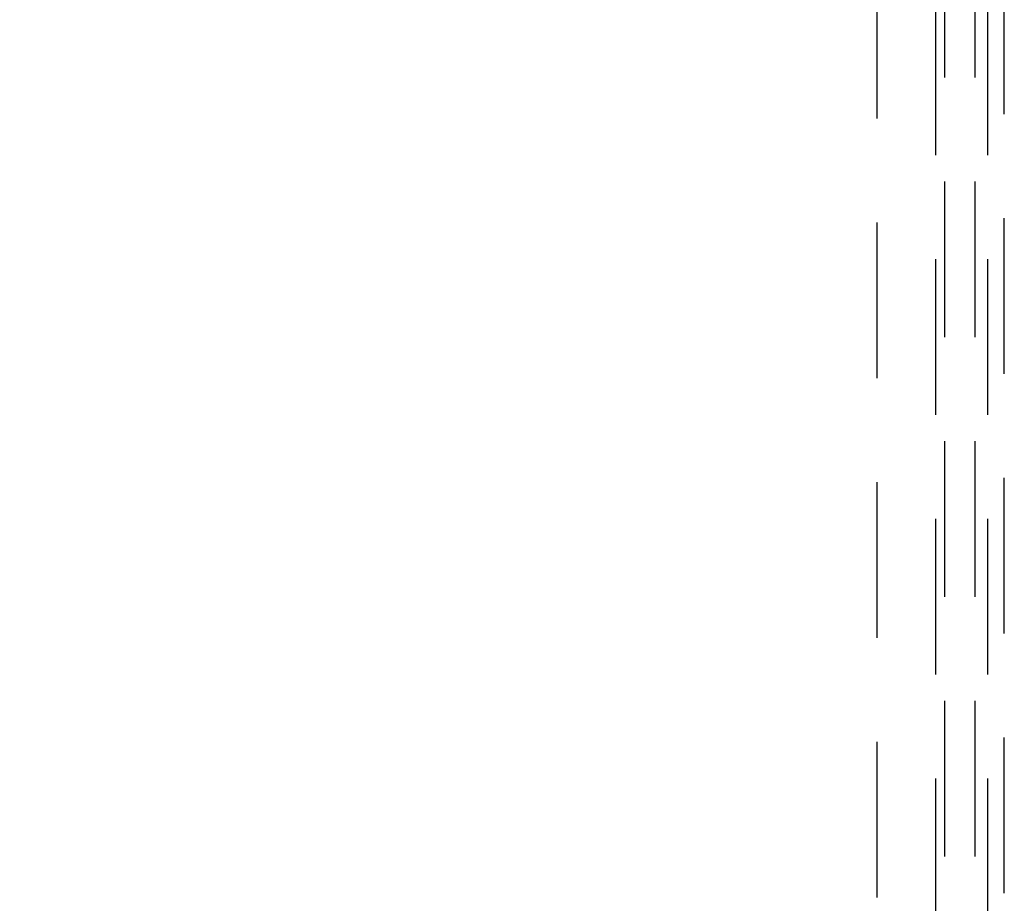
# Model space of a CAD drawing. Header units: centimetres. Extents: x -15121 to 17422, y -60492 to 0.
# Tile 256 of 256: x 3142 to 3188, y -30500 to -30459. Entities that reach past the tile are written whole.
import ezdxf

# ---------------------------------------------------------------- set-up
doc = ezdxf.new("R2010")
doc.units = ezdxf.units.CM
doc.header["$LTSCALE"] = 60
doc.linetypes.add('KRE-SR', pattern=[0.2, 0.12, -0.08])
doc.layers.add('BA_drz', color=7, linetype='Continuous')
doc.layers.add('RI-PROFILE', color=8, linetype='Continuous')

# ---------------------------------------------------------------- blocks, each defined once
blk = doc.blocks.new('drzwi90+50')
at = {"layer": 'RI-PROFILE', "linetype": 'KRE-SR'}
for p, q in [((-8.081, -10.777), (-8.081, -93.565)), ((-7.481, -93.565), (-7.481, -10.777)), ((-12.621, -12.671), (-12.621, -91.671)), ((-6.721, -91.671), (-6.721, -12.671))]:
    blk.add_line(p, q, dxfattribs=at)
blk.add_lwpolyline([(-9.481, -10.777), (-9.481, -93.565), (-9.881, -93.565), (-9.881, -10.777)], dxfattribs=at)
blk.add_arc((-4.641, -2.013), 97.859, 180, 265.32225, dxfattribs=at)

msp = doc.modelspace()

# ---------------------------------------------------------------- block references
at = {"layer": 'BA_drz'}
msp.add_blockref('drzwi90+50', (3194.5511, -30431.6017), dxfattribs=at)
msp.add_blockref('drzwi90+50', (3194.5511, -30431.6017), dxfattribs=at)

doc.saveas('drawing.dxf')
